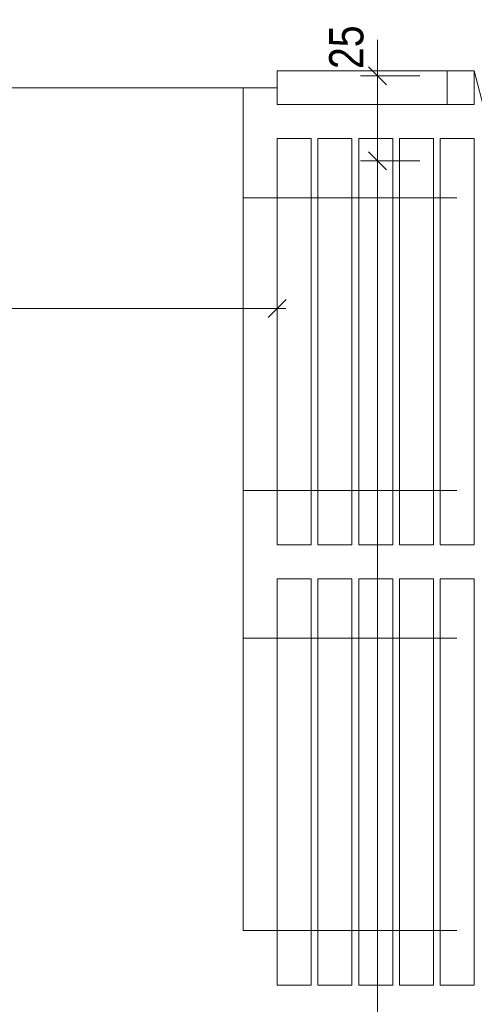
# Model space of a CAD drawing. Extents: x -620 to 300, y 62 to 1162.
# Tile 105 of 256: x 9 to 35, y 675 to 732. Entities that reach past the tile are written whole.
import ezdxf
from ezdxf.lldxf.tags import DXFTag

# ---------------------------------------------------------------- set-up
doc = ezdxf.new("R2010")
doc.units = 0
doc.layers.get('0').update_dxf_attribs({"lineweight": 13})
for name, color, linetype, lineweight, true_color in [('30 -38 konstruktive Einbauten-Mobile Trennwand', 7, 'Continuous', 9, 0x944cff), ('70 -72 Beschriftung- 1 Beschriftung allgemein', 7, 'Continuous', 9, 0xff6633), ('70 -76 Bemaßung- 2 Allgemein', 9, 'Continuous', 5, 0x808080)]:
    doc.layers.add(name, color=color, linetype=linetype, lineweight=lineweight, true_color=true_color)
doc.styles.get("Standard").update_dxf_attribs({"font": 'ARIALN.TTF'})
tags = doc.linetypes.add('fein_strichliert-A06G94XS8I', pattern=[4, 1, -2, 1]).pattern_tags.tags
tags[8:9] = [DXFTag(74, 4), DXFTag(75, 0), DXFTag(340, '0'), DXFTag(46, 0.0), DXFTag(50, 0.0), DXFTag(44, 0.0), DXFTag(45, 0.0)]
tags[6:7] = [DXFTag(74, 4), DXFTag(75, 0), DXFTag(340, '0'), DXFTag(46, 0.0), DXFTag(50, 0.0), DXFTag(44, 0.0), DXFTag(45, 0.0)]
tags[4:5] = [DXFTag(74, 4), DXFTag(75, 0), DXFTag(340, '0'), DXFTag(46, 0.0), DXFTag(50, 0.0), DXFTag(44, 0.0), DXFTag(45, 0.0)]

# ---------------------------------------------------------------- blocks, each defined once
blk = doc.blocks.new('Referenz-A06G94XT8I')
at = {"layer": '30 -38 konstruktive Einbauten-Mobile Trennwand', "color": 0, "linetype": 'Continuous', "lineweight": -2, "ltscale": 0.13}
for p, q in [((23.82, 729.453), (33.82, 729.453)), ((23.82, 727.453), (23.82, 729.453)), ((33.82, 729.453), (33.82, 727.453)), ((33.82, 729.453), (35.42, 729.453)), ((33.82, 727.453), (33.82, 729.453)), ((35.42, 729.453), (35.42, 727.453)), ((33.82, 727.453), (23.82, 727.453)), ((35.42, 727.453), (33.82, 727.453)), ((23.82, 725.453), (25.82, 725.453)), ((23.82, 701.553), (23.82, 725.453)), ((25.82, 725.453), (25.82, 701.553)), ((26.22, 725.453), (28.22, 725.453)), ((26.22, 701.553), (26.22, 725.453)), ((28.22, 725.453), (28.22, 701.553)), ((28.62, 725.453), (30.62, 725.453)), ((28.62, 701.553), (28.62, 725.453)), ((30.62, 725.453), (30.62, 701.553)), ((31.02, 725.453), (33.02, 725.453)), ((31.02, 701.553), (31.02, 725.453)), ((33.02, 725.453), (33.02, 701.553)), ((33.42, 725.453), (35.42, 725.453)), ((33.42, 701.553), (33.42, 725.453)), ((35.42, 725.453), (35.42, 701.553)), ((25.82, 701.553), (23.82, 701.553)), ((28.22, 701.553), (26.22, 701.553)), ((30.62, 701.553), (28.62, 701.553)), ((33.02, 701.553), (31.02, 701.553)), ((35.42, 701.553), (33.42, 701.553)), ((23.82, 699.553), (25.82, 699.553)), ((23.82, 675.653), (23.82, 699.553)), ((25.82, 699.553), (25.82, 675.653)), ((26.22, 699.553), (28.22, 699.553)), ((26.22, 675.653), (26.22, 699.553)), ((28.22, 699.553), (28.22, 675.653)), ((28.62, 699.553), (30.62, 699.553)), ((28.62, 675.653), (28.62, 699.553)), ((30.62, 699.553), (30.62, 675.653)), ((31.02, 699.553), (33.02, 699.553)), ((31.02, 675.653), (31.02, 699.553)), ((33.02, 699.553), (33.02, 675.653)), ((33.42, 699.553), (35.42, 699.553)), ((33.42, 675.653), (33.42, 699.553)), ((35.42, 699.553), (35.42, 675.653)), ((25.82, 675.653), (23.82, 675.653)), ((28.22, 675.653), (26.22, 675.653)), ((30.62, 675.653), (28.62, 675.653)), ((33.02, 675.653), (31.02, 675.653)), ((35.42, 675.653), (33.42, 675.653))]:
    blk.add_line(p, q, dxfattribs=at)
at = {"layer": '30 -38 konstruktive Einbauten-Mobile Trennwand', "color": 0, "linetype": 'fein_strichliert-A06G94XS8I', "lineweight": -2, "ltscale": 0.13}
for p, q in [((-439.98, 728.453), (23.82, 728.453)), ((21.82, 678.853), (21.82, 728.453)), ((21.82, 721.963), (34.385, 721.963)), ((21.82, 704.753), (34.385, 704.753)), ((21.82, 696.063), (34.385, 696.063)), ((21.82, 678.853), (34.385, 678.853))]:
    blk.add_line(p, q, dxfattribs=at)
at = {"layer": '70 -72 Beschriftung- 1 Beschriftung allgemein', "color": 0, "linetype": 'fein_strichliert-A06G94XS8I', "lineweight": -2, "ltscale": 0.13}
blk.add_line((67.42, 605.453), (35.42, 729.453), dxfattribs=at)
at = {"layer": '70 -76 Bemaßung- 2 Allgemein', "color": 0, "linetype": 'Continuous', "lineweight": -2, "ltscale": 0.13}
for p, q in [((29.72, 730.214), (29.72, 731.274)), ((29.72, 728.153), (29.72, 730.214)), ((30.251, 728.623), (29.19, 729.684)), ((32.22, 729.153), (28.72, 729.153)), ((29.72, 724.153), (29.72, 729.153)), ((29.72, 725.153), (29.72, 723.093)), ((29.72, 725.153), (29.72, 723.093)), ((29.19, 724.684), (30.251, 723.623)), ((29.19, 724.684), (30.251, 723.623)), ((32.22, 724.153), (28.72, 724.153)), ((32.22, 724.153), (28.72, 724.153)), ((29.72, 614.514), (29.72, 723.093)), ((29.72, 723.093), (29.72, 722.033)), ((23.82, 717.453), (23.82, 714.453)), ((24.351, 715.984), (23.29, 714.923)), ((22.76, 715.453), (-17.019, 715.453)), ((24.32, 715.453), (22.76, 715.453))]:
    blk.add_line(p, q, dxfattribs=at)
at = {"layer": '70 -76 Bemaßung- 2 Allgemein', "color": 0, "linetype": 'Continuous', "lineweight": -2, "ltscale": 0.13, "insert": (26.878, 729.549), "char_height": 2.01377, "attachment_point": 1, "rotation": 90}
blk.add_mtext('{\\fArial Narrow;25}', dxfattribs=at)

msp = doc.modelspace()

# ---------------------------------------------------------------- block references
at = {"color": 8, "lineweight": 13, "ltscale": 0.13, "true_color": 0x808080}
msp.add_blockref('Referenz-A06G94XT8I', (0, 0), dxfattribs=at)

doc.saveas('drawing.dxf')
